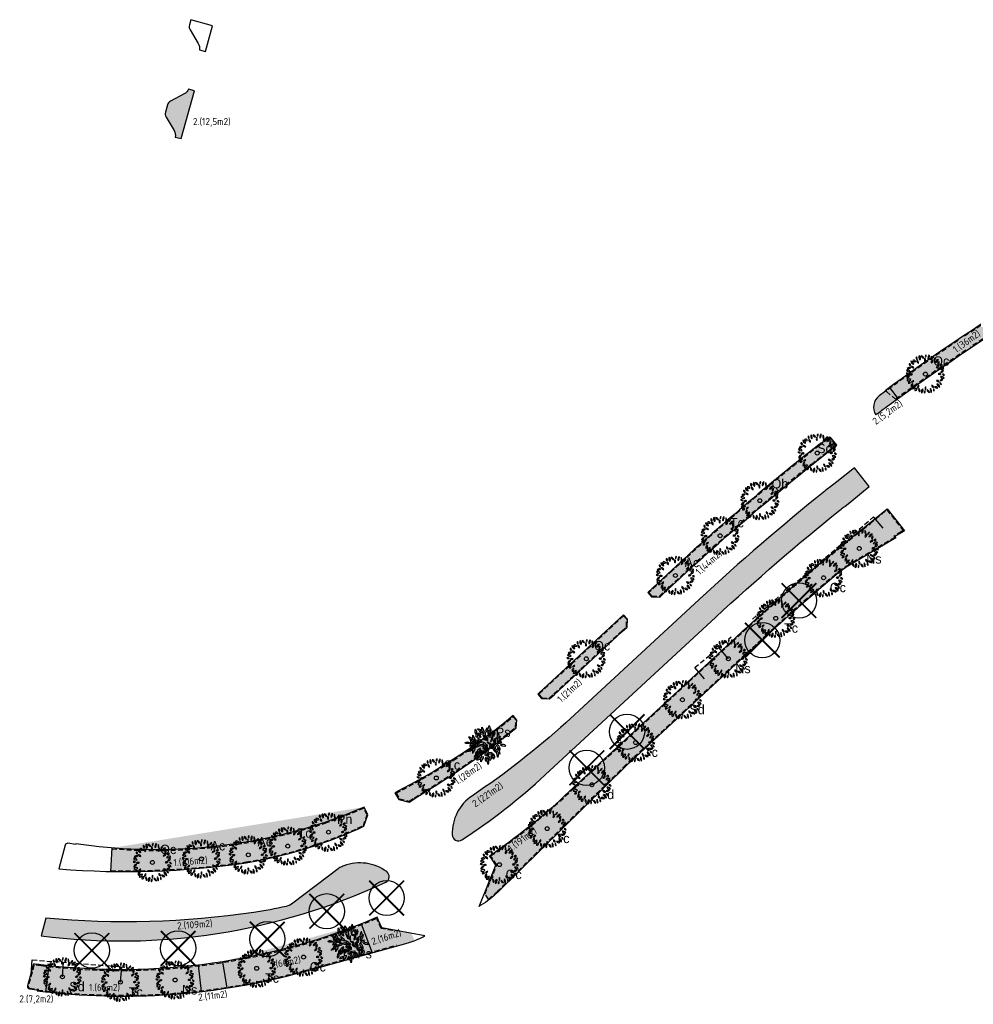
# Model space of a CAD drawing. Header units: metres. Extents: x 197542 to 199322, y 355606 to 356153.
# Tile 1 of 19: x 197542 to 197663, y 355976 to 356102. Entities that reach past the tile are written whole.
import ezdxf

# ---------------------------------------------------------------- set-up
doc = ezdxf.new("R2010")
doc.units = ezdxf.units.M
doc.linetypes.add('DASHED4', pattern=[0.1875, 0.125, -0.0625])
doc.layers.add('-bomen BRO 16-06-2011', color=6, linetype='Continuous')
doc.layers.add('N-WE-GR-BOOM', color=96, linetype='Continuous')
for name, color, linetype, lineweight in [('B-WE-GR-BOOM-S', 252, 'Continuous', 25), ('N-GV-GR-BEPLANTING_CULTUUR_VASTEPLANTEN-T', 1, 'Continuous', 35), ('N-WE-GR-BOOM-S', 96, 'Continuous', 25), ('N-WE-GR-GEOTEXTIEL-G', 18, 'DASHED4', 30), ('N-WE-GR-WORTELSCHERM-G', 20, 'DASHED4', 30), ('V-WE-GR-BOOM-S', 10, 'Continuous', 25)]:
    doc.layers.add(name, color=color, linetype=linetype, lineweight=lineweight)
doc.layers.add('N-WE-GR-TEELAARDE_TYPE-E-A', color=7, linetype='Continuous', lineweight=18, true_color=0xe74bec)
doc.layers.add('N-WE-VH-GRAS', color=7, linetype='Continuous', lineweight=9, true_color=0x8dd176)
doc.layers.add('X-XX-HULPLIJNEN', color=4, linetype='Continuous', plot=False)
doc.styles.add('ATT', font='romans.shx')
doc.styles.add('bomennummering', font='LCALLIG.TTF', dxfattribs={"height": 0.5})
doc.styles.add('NLCS-ISO', font='NLCS-ISO.ttf')

# ---------------------------------------------------------------- blocks, each defined once
blk = doc.blocks.new('12PPLT06')
at = {"color": 0, "linetype": 'ByBlock'}
blk.add_circle((0, 0.001), 0.05, dxfattribs=at)
for centre, radius, start, end in [((-0.381, 0.255), 0.0369, 163.4933, 274.4697), ((-0.414, 0.229), 0.0369, 343.4933, 94.4697), ((-0.379, 0.248), 0.0818, 3.3189, 83.1904), ((-0.288, 0.334), 0.0818, 183.3189, 263.1904), ((-0.298, 0.299), 0.0582, 25.4537, 116.6852), ((-0.272, 0.376), 0.0582, 205.4537, 296.6852), ((-0.192, 0.414), 0.0451, 146.8151, 244.0193), ((-0.25, 0.399), 0.0451, 326.8151, 64.0193), ((-0.162, 0.334), 0.0557, 168.8066, 257.6391), ((-0.228, 0.29), 0.0557, 348.8066, 77.6391), ((-0.086, 0.428), 0.0835, 149.4737, 231.7586), ((-0.21, 0.405), 0.0835, 329.4737, 51.7586), ((-0.123, 0.388), 0.0817, 12.306, 79.6849), ((-0.029, 0.486), 0.0817, 192.306, 259.6849), ((0.041, 0.368), 0.0664, 145.5248, 220.8327), ((-0.064, 0.362), 0.0664, 325.5248, 40.8327), ((0.05, 0.45), 0.0524, 125.4093, 202.7101), ((-0.029, 0.473), 0.0524, 305.4093, 22.7101), ((0.177, 0.407), 0.114, 133.8117, 194.3077), ((-0.012, 0.461), 0.114, 313.8117, 14.3077), ((0.257, 0.429), 0.114, 163.4642, 212.7906), ((0.204, 0.305), 0.0573, 103.8914, 198.9039), ((0.052, 0.4), 0.114, 343.4642, 32.7906), ((0.136, 0.342), 0.0573, 283.8914, 18.9039), ((0.197, 0.428), 0.0672, 284.1004, 348.465), ((0.279, 0.349), 0.0672, 104.1004, 168.465), ((0.223, 0.413), 0.118, 280.3005, 340.4476), ((0.355, 0.258), 0.118, 100.3005, 160.4476), ((0.38, 0.27), 0.064, 122.5817, 207.18), ((0.289, 0.295), 0.064, 302.5817, 27.18), ((-0.475, -0.037), 0.063, 44.2576, 108.5927), ((-0.45, 0.067), 0.063, 224.2577, 288.5927), ((-0.456, 0.025), 0.08, 30.9482, 110.5784), ((-0.415, 0.141), 0.08, 210.9482, 290.5784), ((-0.403, 0.088), 0.0847, 69.7201, 135.6489), ((-0.434, 0.226), 0.0847, 249.7201, 315.6489), ((-0.368, -0.065), 0.0699, 60.5095, 129.292), ((-0.353, 0.134), 0.0631, 22.5723, 98.3335), ((-0.304, 0.22), 0.0631, 202.5723, 278.3335), ((0.283, 0.231), 0.0663, 266.0282, 341.3698), ((0.341, 0.144), 0.0663, 86.0282, 161.3698), ((0.366, -0.046), 0.065, 58.8748, 131.2135), ((0.357, 0.058), 0.065, 238.8748, 311.2135), ((0.43, 0.073), 0.0919, 64.7353, 140.5781), ((0.398, 0.214), 0.0919, 244.7353, 320.5781), ((0.413, 0.191), 0.0446, 59.9815, 155.6676), ((0.395, 0.248), 0.0446, 239.9815, 335.6676), ((0.397, 0.111), 0.0659, 270.2529, 353.5221), ((0.463, 0.038), 0.0659, 90.2529, 173.5221), ((-0.386, -0.131), 0.0923, 100.8762, 165.4479), ((-0.492, -0.017), 0.0923, 280.8762, 345.4479), ((-0.411, -0.196), 0.0728, 54.9745, 151.3792), ((-0.433, -0.102), 0.0728, 234.9745, 331.3792), ((-0.399, -0.266), 0.0584, 71.8192, 140.0818), ((-0.425, -0.173), 0.0584, 251.8192, 320.0818), ((-0.378, 0.05), 0.0699, 240.5095, 309.292), ((-0.301, -0.3), 0.065, 113.4753, 203.456), ((-0.386, -0.266), 0.065, 293.4753, 23.456), ((-0.296, -0.233), 0.0625, 87.1724, 157.2365), ((-0.351, -0.146), 0.0625, 267.1724, 337.2365), ((0.296, -0.226), 0.0644, 28.8072, 103.9199), ((0.337, -0.133), 0.0644, 208.8072, 283.9199), ((0.392, -0.236), 0.0968, 186.5487, 256.8911), ((0.274, -0.341), 0.0968, 6.5487, 76.8911), ((0.425, -0.213), 0.0753, 71.3712, 141.7535), ((0.39, -0.095), 0.0753, 251.3712, 321.7535), ((0.41, -0.22), 0.0422, 179.2557, 267.6287), ((0.366, -0.262), 0.0422, 359.2557, 87.6287), ((0.407, -0.143), 0.0814, 29.1952, 106.7189), ((0.455, -0.025), 0.0814, 209.1952, 286.7189), ((0.45, -0.045), 0.0446, 28.1981, 112.1918), ((0.473, 0.017), 0.0446, 208.1981, 292.1918), ((-0.25, -0.387), 0.0888, 91.6328, 172.0268), ((-0.34, -0.286), 0.0888, 271.6328, 352.0268), ((-0.231, -0.408), 0.041, 76.5419, 193.4774), ((-0.261, -0.378), 0.041, 256.5419, 13.4774), ((-0.121, -0.348), 0.0799, 122.8873, 186.7253), ((-0.244, -0.29), 0.0799, 302.8873, 6.7253), ((-0.098, -0.398), 0.0759, 159.117, 230.3606), ((-0.218, -0.429), 0.0759, 339.117, 50.3606), ((-0.02, -0.454), 0.0906, 122.117, 201.7275), ((-0.152, -0.411), 0.0906, 302.117, 21.7275), ((0.021, -0.467), 0.0521, 129.7475, 206.0709), ((-0.059, -0.45), 0.0521, 309.7475, 26.0709), ((0.053, -0.36), 0.0628, 148.7877, 221.5977), ((-0.048, -0.37), 0.0628, 328.7877, 41.5977), ((0.112, -0.398), 0.0705, 185.3196, 260.419), ((0.03, -0.474), 0.0705, 5.3196, 80.419), ((0.247, -0.395), 0.123, 165.2071, 218.3217), ((0.031, -0.44), 0.123, 345.2071, 38.3217), ((0.222, -0.289), 0.0586, 173.65, 254.6514), ((0.148, -0.339), 0.0586, 353.65, 74.6514), ((0.256, -0.394), 0.0536, 156.7754, 231.288), ((0.173, -0.415), 0.0536, 336.7754, 51.288), ((0.258, -0.405), 0.0806, 38.6962, 106.2415), ((0.298, -0.277), 0.0806, 218.6962, 286.2415)]:
    blk.add_arc(centre, radius, start, end, dxfattribs=at)
at = {"color": 0, "linetype": 'ByBlock', "style": 'ATT'}
for tag, p, flags in [('ITEM', (-0.911, -3.046), 3), ('ROOM_NUMBER', (-0.911, -4.379), 1)]:
    blk.add_attdef(tag, p, '', height=1, dxfattribs=dict(at, flags=flags))
blk = doc.blocks.new('BOOM_VERWIJDEREN')
at = {"layer": 'B-WE-GR-BOOM-S', "ltscale": 0.1}
h = blk.add_hatch(color=256, dxfattribs=at)
edge = h.paths.add_edge_path()
edge.add_arc((0, 0), 0.15, 0, 360)
at = {"layer": 'B-WE-GR-BOOM-S'}
for radius in [2.5, 0.045]:
    blk.add_circle((0, 0), radius, dxfattribs=at)
at = {"layer": 'B-WE-GR-BOOM-S', "ltscale": 0.1}
blk.add_circle((0, 0), 0.15, dxfattribs=at)
at = {"layer": 'V-WE-GR-BOOM-S', "const_width": 0.25, "flags": 128}
for points in [[(2.47, -2.47), (-2.47, 2.47)], [(2.47, 2.47), (-2.47, -2.47)]]:
    blk.add_lwpolyline(points, dxfattribs=at)
blk = doc.blocks.new('BA041')
for p, q in [((330, 2532), (237, 2379)), ((330, 2532), (389, 2328)), ((-1744, 1295), (-1473, 754)), ((-1744, 821), (-1744, 1295)), ((-1422, 2057), (-1287, 1812)), ((-1329, 1532), (-1405, 1532)), ((-1355, 1363), (-1329, 1532)), ((-1321, 1058), (-1355, 1363)), ((-1312, 1575), (-1329, 1532)), ((-1287, 1812), (-1312, 1575)), ((-1312, 1575), (-1143, 1363)), ((-1143, 1363), (-1228, 1041)), ((-1126, 2040), (-1160, 2100)), ((-948, 1897), (-1126, 2040)), ((-1075, 1600), (-923, 1499)), ((-948, 1897), (-779, 1846)), ((-948, 1897), (-897, 1770)), ((-923, 1499), (-754, 1067)), ((-897, 1770), (-737, 1473)), ((-897, 1770), (-500, 1609)), ((-779, 1846), (-618, 1897)), ((-737, 1473), (-389, 1431)), ((-618, 1897), (-618, 2337)), ((-618, 2337), (-474, 2176)), ((-618, 1897), (-500, 1609)), ((-364, 1651), (-528, 1677)), ((-389, 1524), (-500, 1609)), ((-474, 2176), (-313, 1744)), ((-457, 1304), (-212, 1041)), ((-237, 711), (-457, 1304)), ((-389, 1431), (-389, 1524)), ((-313, 1744), (-364, 1651)), ((-127, 1600), (-186, 1702)), ((8, 2252), (-127, 1922)), ((-127, 1922), (8, 1702)), ((-93, 1151), (-127, 1600)), ((-14, 2197), (127, 1981)), ((8, 1702), (68, 1736)), ((68, 1736), (93, 1880)), ((93, 1880), (127, 1897)), ((237, 2379), (127, 1981)), ((127, 1981), (127, 1897)), ((127, 1897), (352, 1897)), ((389, 1964), (161, 1549)), ((161, 1549), (186, 1372)), ((186, 1372), (322, 1507)), ((186, 1372), (474, 1219)), ((186, 1372), (288, 1118)), ((389, 2328), (389, 1964)), ((567, 2100), (389, 1964)), ((686, 1744), (635, 1490)), ((635, 1490), (864, 1219)), ((754, 1854), (686, 1744)), ((762, 1786), (754, 1854)), ((957, 1295), (762, 1786)), ((957, 1854), (874, 1505)), ((1109, 1592), (957, 1854)), ((957, 1295), (1067, 1405)), ((957, 1177), (957, 1295)), ((1067, 1405), (1109, 1592)), ((1355, 1270), (1304, 965)), ((1490, 1566), (1355, 1270)), ((1499, 1651), (1490, 1566)), ((1490, 1566), (1558, 1380)), ((1558, 1380), (1558, 982)), ((-2599, 229), (-2769, 313)), ((-2227, 229), (-2599, 229)), ((-2303, 1041), (-2134, 855)), ((-2134, 1041), (-2303, 1041)), ((-2108, 271), (-2227, 229)), ((-1744, 821), (-2134, 1041)), ((-2134, 855), (-1863, 770)), ((-1634, 152), (-2117, -152)), ((-2117, -152), (-2091, 17)), ((-2108, 720), (-2057, 474)), ((-1956, 643), (-2108, 720)), ((-2108, 271), (-1973, 271)), ((-2091, 17), (-1990, 203)), ((-2057, 474), (-1659, 262)), ((-1973, 271), (-1990, 203)), ((-1659, 262), (-1990, 203)), ((-1473, 237), (-1956, 643)), ((-1863, 770), (-1744, 821)), ((-1744, 821), (-1659, 635)), ((-1659, 635), (-1575, 635)), ((-1575, 322), (-1659, 262)), ((-1659, 262), (-1634, 152)), ((-1617, 500), (-1575, 457)), ((-1473, 754), (-1592, 770)), ((-1592, 770), (-1575, 635)), ((-1465, 559), (-1575, 635)), ((-1575, 457), (-1278, 356)), ((-1575, 457), (-1575, 322)), ((-1473, 754), (-1473, 565)), ((-1473, 754), (-1185, 618)), ((-1211, 119), (-1473, 237)), ((-1118, 389), (-1465, 559)), ((-1109, 42), (-1355, -93)), ((-1228, 1041), (-1321, 1058)), ((-1278, 356), (-1109, 246)), ((-1109, 119), (-1211, 119)), ((-1185, 618), (-1118, 483)), ((-1135, 1050), (-1109, 957)), ((-1118, 483), (-1118, 389)), ((-1109, 957), (-677, 627)), ((-1109, 246), (-1109, 42)), ((-1109, 42), (-601, 169)), ((-948, 44), (-1016, -135)), ((-1012, 66), (-703, -42)), ((-754, 1067), (-762, 1016)), ((-677, 627), (-610, 457)), ((-610, 457), (-652, 423)), ((-601, 169), (-59, -42)), ((-254, 34), (-483, -313)), ((-466, 398), (-389, 169)), ((-389, 169), (-308, 55)), ((-237, 711), (-305, 720)), ((-102, 635), (-237, 711)), ((-212, 1041), (-25, 694)), ((-25, 694), (-102, 635)), ((42, 1101), (-25, 906)), ((-25, 906), (-25, 694)), ((-25, 694), (135, 508)), ((119, 957), (42, 1101)), ((119, 415), (474, 322)), ((119, 313), (119, 415)), ((559, 0), (119, 313)), ((135, 508), (135, 957)), ((288, 1118), (745, 1016)), ((474, 1219), (864, 1219)), ((474, 322), (559, 119)), ((635, 542), (491, 500)), ((491, 500), (508, 474)), ((627, 872), (525, 610)), ((525, 610), (525, 509)), ((559, 119), (559, 0)), ((770, 1058), (627, 872)), ((745, 796), (635, 542)), ((745, 1016), (745, 796)), ((1101, 508), (762, 144)), ((762, 144), (762, -51)), ((762, 59), (889, 59)), ((770, 1219), (770, 1058)), ((965, 516), (838, 500)), ((864, 1219), (957, 1177)), ((1101, 195), (889, 59)), ((889, 59), (1075, -135)), ((1151, 703), (965, 516)), ((1101, 652), (1101, 195)), ((1202, 923), (1151, 703)), ((1304, 965), (1338, 906)), ((1490, 906), (1321, 584)), ((1321, 584), (1329, 500)), ((1321, 42), (1397, 68)), ((1346, -178), (1321, 42)), ((1329, 500), (1405, 474)), ((1338, 906), (1490, 906)), ((1786, 246), (1346, 195)), ((1558, 982), (1490, 906)), ((1778, 1151), (1558, 982)), ((1719, 93), (1803, 76)), ((1913, 466), (1786, 246)), ((1803, 76), (1990, -34)), ((-2286, -652), (-2320, -728)), ((-2074, -500), (-2286, -652)), ((-2057, -398), (-2074, -500)), ((-2074, -500), (-1880, -474)), ((-1888, -102), (-2057, -398)), ((-1651, -254), (-2057, -398)), ((-1575, -102), (-1888, -102)), ((-1880, -474), (-1812, -542)), ((-1651, -254), (-1812, -516)), ((-1812, -516), (-1812, -940)), ((-1736, -914), (-1812, -940)), ((-1812, -940), (-1803, -1016)), ((-1516, -500), (-1736, -914)), ((-1490, -305), (-1708, -347)), ((-1609, -254), (-1651, -254)), ((-1609, -254), (-1524, -135)), ((-1609, -254), (-1591, -324)), ((-1524, -135), (-1575, -102)), ((-1490, -305), (-1516, -500)), ((-1355, -93), (-1490, -305)), ((-1016, -135), (-1490, -305)), ((-1355, -804), (-1431, -974)), ((-1431, -974), (-1431, -1262)), ((-1236, -1092), (-1416, -1349)), ((-1245, -847), (-1355, -804)), ((-1245, -847), (-1270, -957)), ((-1270, -957), (-1236, -948)), ((-1151, -643), (-1245, -847)), ((-1236, -948), (-1236, -1092)), ((-1177, -1355), (-1126, -1067)), ((-931, -440), (-1151, -643)), ((-1126, -1067), (-855, -787)), ((-779, -770), (-1033, -1270)), ((-779, -347), (-931, -440)), ((-855, -787), (-779, -770)), ((-728, -432), (-779, -347)), ((-779, -770), (-728, -787)), ((-728, -787), (-627, -627)), ((-728, -787), (-728, -1135)), ((-728, -1135), (-643, -1473)), ((-703, -42), (-59, -42)), ((-305, -593), (-686, -1338)), ((-627, -627), (-559, -762)), ((-559, -762), (-559, -957)), ((-559, -957), (-474, -931)), ((-559, -957), (-533, -1067)), ((-483, -313), (-483, -423)), ((-483, -423), (-389, -389)), ((-389, -389), (-161, -229)), ((-43, -407), (-305, -593)), ((-102, -652), (-186, -711)), ((-169, -1211), (-102, -652)), ((-102, -1346), (-169, -1211)), ((-161, -229), (-25, -195)), ((-161, -229), (135, -677)), ((-102, -448), (-102, -652)), ((-102, -652), (17, -923)), ((17, -1126), (-102, -1346)), ((-59, -42), (0, 0)), ((-25, -195), (195, -432)), ((17, -923), (17, -1126)), ((152, -1160), (76, -1372)), ((93, -1185), (381, -1075)), ((195, -669), (135, -677)), ((135, -677), (186, -804)), ((161, -1075), (152, -1160)), ((246, -957), (161, -1075)), ((195, -432), (195, -669)), ((618, -914), (246, -957)), ((381, -34), (347, -51)), ((347, -51), (347, -119)), ((347, -119), (584, -330)), ((610, -135), (381, -34)), ((381, -1075), (897, -1075)), ((796, -1075), (516, -1363)), ((559, 0), (610, -135)), ((584, -330), (923, -415)), ((610, -135), (737, -313)), ((728, -931), (618, -914)), ((686, -1075), (728, -931)), ((737, -313), (754, -373)), ((737, -1422), (864, -1211)), ((762, -51), (1075, -432)), ((897, -1075), (864, -1211)), ((864, -1211), (965, -1211)), ((923, -415), (1016, -500)), ((965, -1211), (999, -1499)), ((1016, -500), (1041, -491)), ((1075, -432), (1041, -491)), ((1041, -491), (1143, -711)), ((1075, -135), (1075, -432)), ((1143, -711), (1143, -821)), ((1295, -830), (1236, -889)), ((1236, -889), (1329, -1405)), ((1287, -508), (1329, -398)), ((1448, -847), (1287, -508)), ((1448, -847), (1295, -830)), ((1329, -398), (1346, -406)), ((1736, -618), (1346, -178)), ((1448, -847), (1524, -940)), ((1524, -940), (1482, -991)), ((1482, -991), (1482, -1304)), ((1524, -940), (1702, -1058)), ((1990, -34), (2294, -85)), ((2294, -85), (2464, -42)), ((-1380, -1558), (-1541, -1753)), ((-1431, -1262), (-1499, -1270)), ((-1431, -1262), (-1380, -1558)), ((-1135, -1685), (-1295, -1846)), ((-1033, -1270), (-1177, -1355)), ((-821, -1583), (-1135, -1685)), ((-762, -1651), (-821, -1583)), ((-432, -1583), (-737, -2117)), ((-737, -2117), (-737, -1609)), ((-643, -1473), (-449, -1431)), ((-449, -1431), (-432, -1583)), ((-152, -1592), (-246, -1778)), ((-246, -1778), (-119, -1998)), ((-59, -1507), (-152, -1592)), ((8, -1786), (-119, -1998)), ((-119, -1998), (-119, -2074)), ((8, -1719), (-59, -1507)), ((229, -1719), (8, -1719)), ((8, -1719), (8, -1786)), ((195, -2421), (8, -1786)), ((76, -1372), (229, -1719)), ((246, -2252), (195, -2421)), ((229, -1719), (246, -1786)), ((246, -1786), (246, -2252)), ((483, -1939), (246, -1786)), ((516, -1363), (643, -1744)), ((643, -1744), (737, -1422)), ((796, -1323), (830, -1659)), ((830, -1659), (878, -1700)), ((999, -1499), (847, -1753)), ((1329, -1405), (1414, -1482)), ((1397, -1414), (1414, -1482)), ((1414, -1482), (1405, -1549)), ((1482, -1304), (1414, -1482))]:
    blk.add_line(p, q)
blk.add_circle((0, 0), 125)
for centre, radius, start, end in [((-1101, 1803), 415, 141.70984, 221.63354), ((-1109, 1524), 576, 39.05314, 95.04245), ((-483, 1541), 601, 174.28941, 241.9755), ((203, 1482), 449, 150.52411, 228.09406), ((-59, 2015), 635, 306.8699, 7.69605), ((-2455, -119), 525, 48.28924, 125.96052), ((-627, 897), 483, 172.99873, 266.93351), ((-500, -110), 500, 349.87533, 86.18592), ((1524, 279), 720, 116.56505, 162.20401), ((1524, 279), 720, 107.79599, 116.56505), ((1964, -339), 813, 93.61388, 139.20536), ((991, -559), 745, 355.45196, 57.0306), ((991, 1135), 779, 302.13725, 1.23198), ((2074, -406), 542, 43.06941, 119.31001), ((-2354, 93), 830, 267.66269, 311.63354), ((-1727, 68), 1118, 294.0503, 333.43495), ((-686, -576), 516, 287.24146, 344.82709), ((-322, -1913), 804, 358.19126, 56.47553), ((1482, -237), 686, 192.83561, 249.36245), ((923, -1067), 787, 356.38612, 57.33909), ((-1041, -1558), 542, 147.80427, 208.12373), ((-1194, -1236), 610, 260.53768, 316.14576), ((-1194, -1236), 610, 316.14576, 336.69511)]:
    blk.add_arc(centre, radius, start, end)

msp = doc.modelspace()

# ---------------------------------------------------------------- hatches: boundary and pattern name
at = {"layer": 'N-WE-GR-TEELAARDE_TYPE-E-A'}
h = msp.add_hatch(color=256, dxfattribs=at)
h.dxf.hatch_style = 1
h.paths.add_polyline_path([(197563.958, 356093.186), (197563.196, 356093.41, -0.1818347), (197562.633, 356092.779), (197560.894, 356091.868, 0.2063485), (197560.495, 356091.376), (197560.237, 356090.457, 0.2065094), (197560.321, 356089.828), (197561.356, 356088.104, -0.1847509), (197561.505, 356087.259), (197562.27, 356087.066)])
h = msp.add_hatch(color=256, dxfattribs=at)
h.dxf.hatch_style = 1
h.paths.add_polyline_path([(197653.816, 356053.849), (197652.774, 356055.281, 0.0005787), (197652.204, 356054.867), (197652.263, 356054.786), (197651.456, 356054.196, 0.2793039), (197650.741, 356052.474, 0.0222796), (197651.168, 356051.903, -0.0022503), (197652.263, 356052.716, -0.0015879)])
h.paths.add_polyline_path([(197650.741, 356052.474, 0.1042338), (197651.001, 356051.778, -0.000344), (197651.168, 356051.903, -0.0222796)])
h = msp.add_hatch(color=256, dxfattribs=at)
h.dxf.hatch_style = 1
h.paths.add_polyline_path([(197647.032, 356040.086), (197647.935, 356040.802), (197650.162, 356042.632), (197648.271, 356045.025), (197646.015, 356043.236), (197645.106, 356042.515, 0.0013534), (197644.48, 356042.016, 0.017706), (197628.451, 356028.204), (197611.421, 356012.446, -0.0363926), (197599.461, 356003.118, 0.2586197), (197596.889, 355998.117, 0.5849517), (197598.125, 355997.472, 0.0423232), (197608.761, 356005.762), (197630.556, 356025.929, -0.017706), (197646.419, 356039.598, -0.0013534)])
h = msp.add_hatch(color=256, dxfattribs=at)
h.dxf.hatch_style = 1
h.paths.add_polyline_path([(197588.385, 355992.077, 0.5701041), (197588.515, 355993.413, 0.2539846), (197583.048, 355994.149, -0.0011984), (197582.769, 355994.044, 0.0733476), (197582.314, 355993.792), (197576.53, 355989.379, -0.107597), (197575.674, 355988.979, -0.018843), (197571.529, 355988.202, -0.0600967), (197544.967, 355987.468), (197544.362, 355985.208, 0.1424533)])
h = msp.add_hatch(color=256, dxfattribs=at)
h.dxf.hatch_style = 1
edge = h.paths.add_edge_path()
edge.add_line((197587.877, 355986.244), (197587.485, 355987.162))
edge.add_line((197587.485, 355987.162), (197587.309, 355987.575))
edge.add_arc((197554.566, 356064.333), 83.45, 291.5743, 293.10165, ccw=False)
edge.add_line((197585.251, 355986.73), (197586.657, 355983.049))
edge.add_line((197586.657, 355983.049), (197590.981, 355984.245))
edge.add_arc((197587.81, 355995.715), 11.9, 285.4556, 291.024)
edge.add_line((197592.079, 355984.607), (197591.671, 355985.523))
edge.add_line((197591.671, 355985.523), (197587.877, 355986.244))
h = msp.add_hatch(color=256, dxfattribs=at)
h.dxf.hatch_style = 1
h.paths.add_polyline_path([(197567.549, 355981.899, -0.0094107), (197564.438, 355981.469), (197564.825, 355978.088, 0.0094128), (197568.073, 355978.527)])
h = msp.add_hatch(color=256, dxfattribs=at)
h.dxf.hatch_style = 1
h.paths.add_polyline_path([(197545.363, 355981.392, -0.002991), (197544.371, 355981.508, 0.0263066), (197543.37, 355981.578), (197542.628, 355978.809, 0.4509804), (197542.877, 355978.434), (197543.867, 355978.297), (197543.854, 355978.204, 0.0030351), (197544.903, 355978.077)])
at = {"layer": 'N-WE-VH-GRAS'}
h = msp.add_hatch(color=256, dxfattribs=at)
h.dxf.hatch_style = 1
edge = h.paths.add_edge_path()
edge.add_line((197652.774, 356055.281), (197653.816, 356053.849))
edge.add_arc((197831.423, 355808.854), 302.6, 122.3596, 125.93993, ccw=False)
edge.add_line((197669.462, 356064.462), (197670.187, 356064.92))
edge.add_line((197670.187, 356064.92), (197670.467, 356066.131))
edge.add_line((197670.467, 356066.131), (197669.992, 356066.889))
edge.add_arc((197831.421, 355808.854), 304.37, 122.03031, 125.94018)
h = msp.add_hatch(color=256, dxfattribs=at)
h.dxf.hatch_style = 1
h.paths.add_polyline_path([(197646.025, 356047.9), (197645.314, 356048.799, 0.4473003), (197644.868, 356048.827), (197644.116, 356048.141), (197644.056, 356048.212), (197643.733, 356047.959, 0.0202852), (197624.974, 356031.962), (197621.862, 356029.084), (197622.368, 356028.537), (197623.396, 356028.497), (197624.026, 356029.08), (197625.974, 356030.883, -0.017706), (197642.199, 356044.864, -0.0013534), (197642.84, 356045.375), (197644.928, 356047.031)])
h = msp.add_hatch(color=256, dxfattribs=at)
h.dxf.hatch_style = 1
edge = h.paths.add_edge_path()
edge.add_arc((197554.566, 356064.333), 83.45, 304.36015, 312.77875)
edge.add_line((197611.243, 356003.082), (197633.037, 356023.25))
edge.add_arc((197831.423, 355808.854), 292.1, 128.72127, 132.77875, ccw=False)
edge.add_arc((197736.936, 355926.703), 141.05, 128.41108, 128.72127, ccw=False)
edge.add_line((197649.302, 356037.226), (197650.205, 356037.942))
edge.add_line((197650.205, 356037.942), (197652.441, 356039.78))
edge.add_line((197652.441, 356039.78), (197654.664, 356036.968))
edge.add_line((197654.664, 356036.968), (197654.32, 356036.763))
edge.add_line((197654.32, 356036.763), (197653.461, 356036.251))
edge.add_line((197653.461, 356036.251), (197653.563, 356036.079))
edge.add_line((197653.563, 356036.079), (197647.589, 356032.519))
edge.add_arc((197653.732, 356022.21), 12, 120.79129, 130.5331)
edge.add_arc((197837.394, 355803.496), 297.6, 130.04202, 132.28738)
edge.add_line((197637.154, 356023.655), (197619.15, 356006.996))
edge.add_line((197619.15, 356006.996), (197602.712, 355990.804))
edge.add_arc((197595.089, 355998.452), 10.799, 306.04925, 314.90678, ccw=False)
edge.add_line((197601.444, 355989.722), (197600.956, 355990.527))
edge.add_line((197600.956, 355990.527), (197602.48, 355994.249))
edge.add_line((197602.48, 355994.249), (197601.916, 355995.073))
edge.add_line((197601.916, 355995.073), (197601.664, 355995.445))
h = msp.add_hatch(color=256, dxfattribs=at)
h.dxf.hatch_style = 1
h.paths.add_polyline_path([(197618.62, 356024.078), (197619.25, 356024.662), (197619.29, 356025.689), (197618.785, 356026.236), (197607.95, 356016.21, -0.0005724), (197607.817, 356016.087), (197608.314, 356015.534), (197609.327, 356015.48), (197609.959, 356016.064)])
h = msp.add_hatch(color=256, dxfattribs=at)
h.dxf.hatch_style = 1
h.paths.add_polyline_path([(197604.382, 356011.244), (197605.05, 356011.784), (197605.143, 356012.782), (197604.678, 356013.344, -0.0572403), (197589.568, 356003.503), (197590.066, 356002.65), (197591.389, 356002.303), (197592.122, 356002.756, 0.0069434), (197593.487, 356003.643, 0.0330239)])
h = msp.add_hatch(color=256, dxfattribs=at)
h.dxf.hatch_style = 1
edge = h.paths.add_edge_path()
edge.add_line((197553.429, 355996.44), (197553.28, 355993.433))
edge.add_arc((197555.23, 356097.712), 104.297, 268.92874, 278.45039)
edge.add_arc((197560.897, 356052.352), 58.606, 279.48708, 294.10814)
edge.add_line((197584.835, 355998.858), (197585.616, 355999.215))
edge.add_line((197585.616, 355999.215), (197586.112, 356000.663))
edge.add_line((197586.112, 356000.663), (197585.62, 356001.666))
edge.add_arc((197554.279, 356074.199), 79.015, 289.46601, 293.36924, ccw=False)
edge.add_arc((197558.994, 356064.96), 68.746, 265.35723, 288.32703, ccw=False)
h = msp.add_hatch(color=256, dxfattribs=at)
h.dxf.hatch_style = 1
edge = h.paths.add_edge_path()
edge.add_line((197567.549, 355981.899), (197568.073, 355978.527))
edge.add_arc((197554.814, 356064.557), 87.047, 278.7616, 285.4556)
edge.add_line((197578.011, 355980.659), (197586.657, 355983.049))
edge.add_line((197586.657, 355983.049), (197585.251, 355986.73))
edge.add_arc((197554.566, 356064.333), 83.45, 278.95048, 291.5743, ccw=False)
h = msp.add_hatch(color=256, dxfattribs=at)
h.dxf.hatch_style = 1
h.paths.add_polyline_path([(197564.438, 355981.469, -0.0573322), (197545.363, 355981.392), (197544.903, 355978.077, 0.0574041), (197564.825, 355978.088)])

# ---------------------------------------------------------------- linework, layer by layer
at = {"layer": 'N-WE-GR-GEOTEXTIEL-G', "ltscale": 5, "flags": 128}
for points in [[(197635.25, 356025.685), (197650.729, 356038.733)], [(197627.892, 356019.482), (197632.536, 356023.397)], [(197543.235, 355982.14), (197555.362, 355981.195)]]:
    msp.add_lwpolyline(points, dxfattribs=at)
at = {"layer": 'N-WE-GR-WORTELSCHERM-G', "ltscale": 5}
for points in [[(197663.07, 356060.418, -0.0062477), (197669.408, 356064.546), (197670.099, 356064.982), (197670.36, 356066.113), (197669.961, 356066.751, 0.0075356), (197662.262, 356061.768, 0.0075356)], [(197661.537, 356061.282, 0.0092216), (197652.344, 356054.845), (197652.403, 356054.765), (197652.384, 356054.751), (197653.545, 356053.775)], [(197653.545, 356053.775, -0.0090354), (197662.51, 356060.043)], [(197553.285, 355993.533, 0.0415604), (197570.541, 355994.646, 0.0638774), (197584.794, 355998.949), (197585.536, 355999.288), (197586.004, 356000.656), (197585.573, 356001.537, -0.0167345), (197580.643, 355999.606, -0.1005537), (197553.424, 355996.34, -0.1005537)], [(197589.28, 355985.875), (197587.806, 355986.155), (197587.353, 355987.215), (197587.256, 355987.444, -0.1318743), (197544.359, 355981.409, 0.0242405), (197543.446, 355981.477), (197542.725, 355978.783, 0.4509804), (197542.89, 355978.533), (197543.98, 355978.382), (197543.967, 355978.29, 0.0990279), (197577.984, 355980.755), (197589.769, 355984.014)]]:
    msp.add_lwpolyline(points, format="xyb", dxfattribs=at)
for points in [[(197645.884, 356047.916), (197645.236, 356048.737, 0.4500589), (197644.937, 356048.754), (197644.107, 356047.997), (197644.042, 356048.074), (197643.795, 356047.88, 0.0202852), (197625.041, 356031.889), (197622.004, 356029.078), (197622.413, 356028.636), (197623.358, 356028.599), (197623.958, 356029.154), (197625.906, 356030.957, -0.017706), (197642.137, 356044.942, -0.0013534), (197642.778, 356045.453), (197644.866, 356047.109)], [(197601.8, 355995.417, 0.0365279), (197611.31, 356003.009), (197633.105, 356023.176, -0.017706), (197648.767, 356036.672, -0.0013534), (197649.364, 356037.147), (197650.268, 356037.864), (197652.426, 356039.638), (197654.514, 356036.995), (197654.269, 356036.849), (197653.324, 356036.286), (197653.426, 356036.114), (197647.537, 356032.605, 0.0425234), (197645.868, 356031.407, 0.0097975), (197637.086, 356023.728), (197619.081, 356007.068), (197602.642, 355990.875, -0.0280525), (197601.506, 355989.883), (197601.087, 355990.583), (197602.594, 355994.261), (197601.939, 355995.211), (197601.8, 355995.417)], [(197618.552, 356024.152), (197619.152, 356024.707), (197619.189, 356025.652), (197618.779, 356026.094), (197608.018, 356016.137, -0.0002604), (197607.957, 356016.081), (197608.361, 356015.632), (197609.29, 356015.582), (197609.891, 356016.138)], [(197604.32, 356011.322), (197604.954, 356011.835), (197605.04, 356012.75), (197604.664, 356013.204, -0.0565846), (197589.708, 356003.461), (197590.132, 356002.736), (197591.373, 356002.411), (197592.069, 356002.841, 0.0069515), (197593.433, 356003.727, 0.0330291)]]:
    msp.add_lwpolyline(points, format="xyb", close=True, dxfattribs=at)
at = {"layer": 'X-XX-HULPLIJNEN'}
for points in [[(197566.249, 356101.502), (197563.505, 356102.267), (197563.321, 356101.605, 0.2038646), (197563.402, 356100.984), (197564.437, 356099.228, -0.1769465), (197564.586, 356098.418), (197565.35, 356098.222), (197566.249, 356101.502)], [(197563.958, 356093.186), (197563.196, 356093.41, -0.1818347), (197562.633, 356092.779), (197560.894, 356091.868, 0.2063485), (197560.495, 356091.376), (197560.237, 356090.457, 0.2065094), (197560.321, 356089.828), (197561.356, 356088.104, -0.1847509), (197561.505, 356087.259), (197562.27, 356087.066), (197563.958, 356093.186)], [(197669.462, 356064.462), (197670.187, 356064.92), (197670.467, 356066.131), (197669.992, 356066.889, 0.0176405), (197652.204, 356054.867), (197652.263, 356054.786), (197651.456, 356054.196, 0.3950384), (197651.001, 356051.778, -0.0025944), (197652.263, 356052.716, -0.0172117), (197669.462, 356064.462)], [(197646.025, 356047.9), (197645.314, 356048.799, 0.4473003), (197644.868, 356048.827), (197644.116, 356048.141), (197644.056, 356048.212), (197643.733, 356047.959, 0.0202852), (197624.974, 356031.962), (197621.862, 356029.084), (197622.368, 356028.537), (197623.396, 356028.497), (197624.026, 356029.08), (197625.974, 356030.883, -0.017706), (197642.199, 356044.864, -0.0013534), (197642.84, 356045.375), (197644.928, 356047.031), (197646.025, 356047.9)], [(197647.032, 356040.086), (197647.935, 356040.802), (197650.162, 356042.632), (197648.271, 356045.025), (197646.015, 356043.236), (197645.106, 356042.515, 0.0013534), (197644.48, 356042.016, 0.017706), (197628.451, 356028.204), (197611.421, 356012.446, -0.0363926), (197599.461, 356003.118, 0.2586197), (197596.889, 355998.117, 0.5849517), (197598.125, 355997.472, 0.0423232), (197608.761, 356005.762), (197630.556, 356025.929, -0.017706), (197646.419, 356039.598, -0.0013534), (197647.032, 356040.086)], [(197601.662, 355995.443, 0.0367579), (197611.243, 356003.082), (197633.037, 356023.25, -0.017706), (197648.705, 356036.75, -0.0013534), (197649.302, 356037.226), (197650.205, 356037.942), (197652.441, 356039.78), (197654.664, 356036.968), (197654.32, 356036.763), (197653.461, 356036.251), (197653.563, 356036.079), (197647.589, 356032.519, 0.0425323), (197645.933, 356031.331, 0.0097975), (197637.154, 356023.655), (197619.15, 356006.996), (197602.712, 355990.804, -0.0580366), (197600.541, 355989.112, -0.0007014), (197600.323, 355988.98), (197602.48, 355994.249), (197601.913, 355995.071), (197601.913, 355995.071)], [(197618.62, 356024.078), (197619.25, 356024.662), (197619.29, 356025.689), (197618.785, 356026.236), (197607.95, 356016.21, -0.0005724), (197607.817, 356016.087), (197608.314, 356015.534), (197609.327, 356015.48), (197609.959, 356016.064), (197618.62, 356024.078)], [(197604.382, 356011.244), (197605.05, 356011.784), (197605.143, 356012.782), (197604.678, 356013.344, -0.0572403), (197589.568, 356003.503), (197590.066, 356002.65), (197591.389, 356002.303), (197592.122, 356002.756, 0.0069434), (197593.487, 356003.643, 0.0330239), (197604.382, 356011.244)], [(197584.835, 355998.858), (197585.616, 355999.215), (197586.112, 356000.663), (197585.62, 356001.666, -0.0170327), (197580.61, 355999.701, -0.117745), (197548.791, 355996.975), (197548.775, 355996.877), (197547.783, 355997.033, 0.3815971), (197547.449, 355996.814), (197546.634, 355993.77, 0.0575644), (197570.557, 355994.547, 0.0638831), (197584.835, 355998.858)], [(197588.385, 355992.077, 0.5701041), (197588.515, 355993.413, 0.2539846), (197583.048, 355994.149, -0.0011984), (197582.769, 355994.044, 0.0733476), (197582.314, 355993.792), (197576.53, 355989.379, -0.107597), (197575.674, 355988.979, -0.018843), (197571.529, 355988.202, -0.0600967), (197544.967, 355987.468), (197544.362, 355985.208, 0.1424533), (197588.385, 355992.077, 0.5701041)], [(197590.981, 355984.245, 0.0454185), (197593, 355985.006, 0.0011993), (197593.391, 355985.197), (197587.877, 355986.244), (197587.485, 355987.162), (197587.309, 355987.575, -0.1321788), (197544.371, 355981.508, 0.0263066), (197543.37, 355981.578), (197542.628, 355978.809, 0.4509804), (197542.877, 355978.434), (197543.867, 355978.297), (197543.854, 355978.204, 0.0993216), (197578.011, 355980.659), (197590.981, 355984.245, 0.0454185)]]:
    msp.add_lwpolyline(points, format="xyb", close=True, dxfattribs=at)
at = {"layer": 'X-XX-HULPLIJNEN', "ltscale": 0.2, "flags": 128}
for points in [[(197652.773, 356055.281), (197653.815, 356053.849)], [(197651.95, 356037.285), (197650.729, 356038.733)], [(197632.171, 356020.612), (197630.95, 356022.06)], [(197629.113, 356018.034), (197627.892, 356019.482)], [(197585.251, 355986.73), (197586.657, 355983.049)], [(197543.09, 355980.278), (197543.235, 355982.14)], [(197547.078, 355979.968), (197547.223, 355981.829)], [(197567.549, 355981.9), (197568.073, 355978.527)], [(197545.363, 355981.392), (197544.903, 355978.077)], [(197554.501, 355979.288), (197554.654, 355981.25)], [(197564.438, 355981.469), (197564.825, 355978.088)]]:
    msp.add_lwpolyline(points, dxfattribs=at)
at = {"layer": 'X-XX-HULPLIJNEN'}
msp.add_lwpolyline([(197553.28, 355993.433), (197553.429, 355996.44)], dxfattribs=at)

# ---------------------------------------------------------------- block references
at = {"layer": 'N-WE-GR-BOOM', "xscale": 5, "yscale": 5, "zscale": 5}
for p in [(197657.348, 356056.983), (197643.53, 356046.887), (197636.195, 356040.804), (197631.115, 356036.328), (197648.893, 356034.703), (197625.409, 356031.243), (197644.34, 356030.957), (197638.222, 356025.776), (197614.026, 356020.605), (197632.172, 356020.609), (197626.305, 356015.368), (197620.321, 356009.902), (197594.853, 356005.378), (197614.73, 356004.512), (197581.084, 355998.448), (197609.019, 355998.894), (197570.835, 355995.552), (197575.876, 355996.67), (197558.582, 355994.581), (197564.84, 355995.046), (197602.919, 355994.304), (197577.891, 355982.494), (197571.908, 355981.051), (197547.08, 355979.964), (197554.502, 355979.285), (197561.48, 355979.559)]:
    msp.add_blockref('12PPLT06', p, dxfattribs=at)
at = {"layer": 'N-WE-GR-BOOM-S', "xscale": 0.001, "yscale": 0.001, "zscale": 0.001}
for p in [(197601.285, 356009.54), (197583.771, 355984.169)]:
    msp.add_blockref('BA041', p, dxfattribs=at)
at = {"layer": 'V-WE-GR-BOOM-S', "xscale": 0.9, "yscale": 0.9, "zscale": 0.9}
for p in [(197641.189, 356028.052), (197636.505, 356022.986), (197619.229, 356011.289), (197614.079, 356006.677), (197588.506, 355990.038), (197580.864, 355988.351), (197573.264, 355984.789), (197550.845, 355983.34), (197561.869, 355983.608)]:
    msp.add_blockref('BOOM_VERWIJDEREN', p, dxfattribs=at)

# ---------------------------------------------------------------- texts
at = {"layer": '-bomen BRO 16-06-2011', "char_height": 1.2, "attachment_point": 6, "style": 'bomennummering'}
for s, insert in [('Oc', (197660.393, 356058.646)), ('Sd', (197645.48, 356047.483)), ('Qb', (197639.828, 356042.814)), ('Tc', (197634.159, 356037.99)), ('Ac', (197628.452, 356032.909)), ('Ns', (197651.743, 356033.367)), ('Oc', (197647.189, 356029.713)), ('Tc', (197641.07, 356024.532)), ('Oc', (197617.07, 356022.267)), ('Ns', (197635.022, 356019.361)), ('Sd', (197629.155, 356014.121)), ('Ps', (197604.329, 356011.202)), ('Tc', (197623.17, 356008.658)), ('Tc', (197597.896, 356007.044)), ('Gd', (197617.578, 356003.267)), ('Pn', (197584.127, 356000.113)), ('Ac', (197573.878, 355997.217)), ('Tc', (197578.918, 355998.339)), ('Tc', (197611.867, 355997.65)), ('Oc', (197561.625, 355996.246)), ('Ac', (197567.883, 355996.711)), ('Oc', (197605.769, 355993.056)), ('Ps', (197586.621, 355982.922)), ('Oc', (197580.741, 355981.247)), ('Tc', (197574.756, 355979.807)), ('Sd', (197549.93, 355978.717)), ('Tc', (197557.351, 355978.041)), ('Ns', (197564.33, 355978.312))]:
    msp.add_mtext(s, dxfattribs=dict(at, insert=insert))
at = {"layer": 'N-GV-GR-BEPLANTING_CULTUUR_VASTEPLANTEN-T', "style": 'NLCS-ISO'}
for s, p in [('2.(12,5m2)', (197563.766, 356088.804)), ('1.(66m2)', (197550.484, 355978.179)), ('2.(7,2m2)', (197541.575, 355976.703))]:
    msp.add_text(s, height=0.9, dxfattribs=at).set_placement(p)
for s, rotation, p in [('1.(36m2)', 36, (197661.28, 356059.65)), ('2.(5,2m2)', 36.03461, (197651.003, 356050.456)), ('1.(44m2)', 42.55268, (197628.492, 356031.226)), ('1.(21m2)', 42.77875, (197610.816, 356014.953)), ('1.(28m2)', 35.37966, (197597.554, 356004.455)), ('2.(221m2) ', 35.38, (197599.843, 356001.598)), ('1.(191m2)', 37, (197604.417, 355995.922)), ('1.(106m2)', 4.44547, (197561.316, 355994.126)), ('2.(109m2) ', 4.45, (197561.773, 355986.023)), ('2.(16m2) ', 18, (197586.738, 355984.026)), ('1.(66m2)', 11, (197573.72, 355981.019)), ('2.(11m2) ', 7, (197564.484, 355976.903))]:
    msp.add_text(s, height=0.9, rotation=rotation, dxfattribs=at).set_placement(p)

doc.saveas('drawing.dxf')
